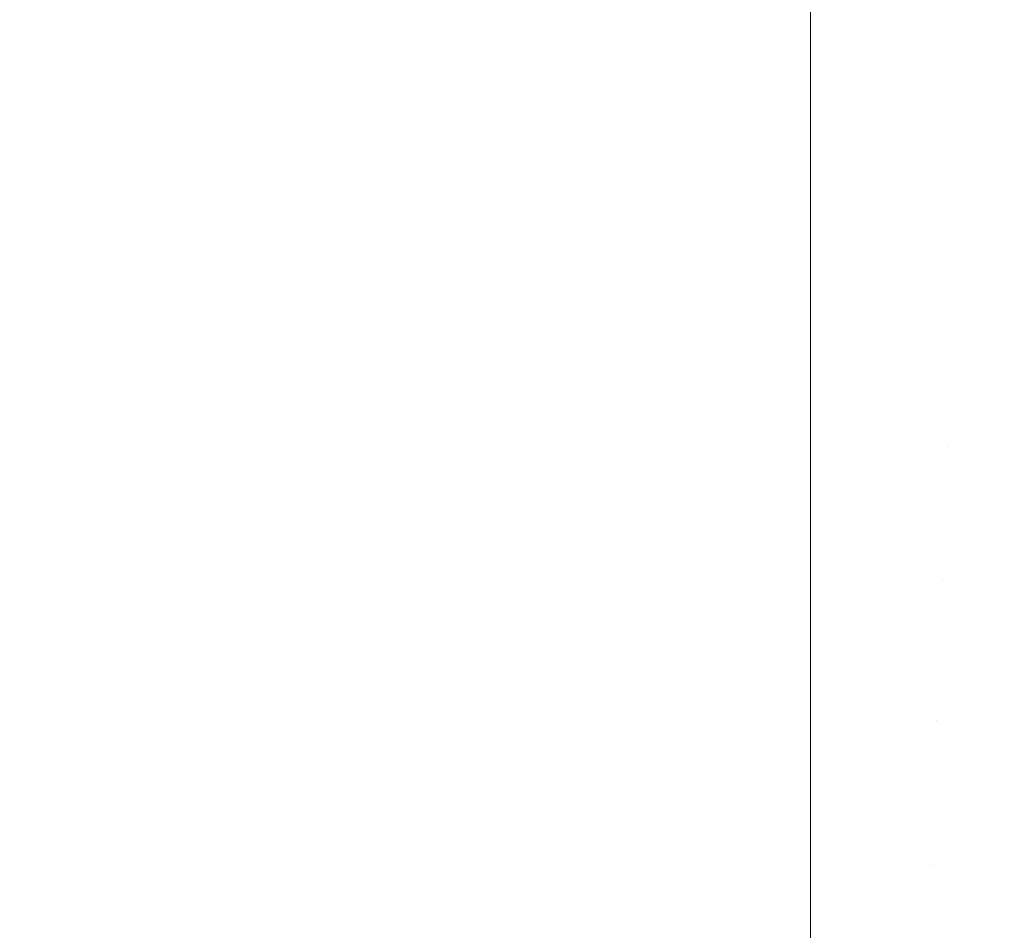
# Model space of a CAD drawing. Header units: centimetres. Extents: x -26 to 27.3, y 37.2 to 39.
# Tile 179 of 256: x -8.177 to -8.1555, y 38.9603 to 38.9802. Entities that reach past the tile are written whole.
import ezdxf

# ---------------------------------------------------------------- set-up
doc = ezdxf.new("R2010")
doc.units = ezdxf.units.CM
doc.header["$LTSCALE"] = 2.54
doc.layers.add('Lucido design-1', color=7, linetype='Continuous')

# ---------------------------------------------------------------- blocks, each defined once
blk = doc.blocks.new('Gruppo-6-1')
at = {"color": 7, "linetype": 'Continuous', "lineweight": 9}
for points, invisible_edges in [([(-25.859734, 38.981771, -349.324944), (-25.859734, 38.979443, -349.321794), (27.240266, 38.979443, -349.321794), (27.240266, 38.981771, -349.324944)], 10), ([(-25.859734, 38.981771, -373.291708), (-25.859734, 38.979443, -373.288557), (27.240266, 38.979443, -373.288557), (27.240266, 38.981771, -373.291708)], 10), ([(-8.159734, 38.981491, -350.040783), (-8.159734, 38.979438, -350.043536), (-25.859734, 38.979438, -350.043536), (-25.859734, 38.981491, -350.040783)], 10), ([(-8.159734, 38.981491, -374.007546), (-8.159734, 38.979438, -374.010299), (-25.859734, 38.979438, -374.010299), (-25.859734, 38.981491, -374.007546)], 10), ([(-8.159734, 38.979438, -350.043536), (-8.159734, 38.981491, -350.040783), (-8.15628, 38.981418, -350.040783), (-8.156384, 38.978975, -350.044062)], 14), ([(-8.159734, 38.979438, -374.010299), (-8.159734, 38.981491, -374.007546), (-8.15628, 38.981418, -374.007546), (-8.156384, 38.978975, -374.010825)], 14), ([(-8.15628, 38.981418, -350.040783), (-8.152832, 38.981198, -350.040783), (-8.15304, 38.978762, -350.044062), (-8.156384, 38.978975, -350.044062)], 15), ([(-8.15628, 38.981418, -374.007546), (-8.152832, 38.981198, -374.007546), (-8.15304, 38.978762, -374.010825), (-8.156384, 38.978975, -374.010825)], 15), ([(27.240266, 38.979272, -349.321563), (27.240266, 38.979443, -349.321794), (-25.859734, 38.979443, -349.321794), (-25.859734, 38.979272, -349.321563)], 10), ([(27.240266, 38.979272, -373.288326), (27.240266, 38.979443, -373.288557), (-25.859734, 38.979443, -373.288557), (-25.859734, 38.979272, -373.288326)], 10), ([(-25.859734, 38.979046, -350.044062), (-25.859734, 38.979438, -350.043536), (-8.159734, 38.979438, -350.043536), (-8.159734, 38.979046, -350.044062)], 10), ([(-25.859734, 38.979046, -374.010825), (-25.859734, 38.979438, -374.010299), (-8.159734, 38.979438, -374.010299), (-8.159734, 38.979046, -374.010825)], 10), ([(-8.156384, 38.978975, -350.044062), (-8.159734, 38.979046, -350.044062), (-8.159734, 38.979438, -350.043536)], 9), ([(-8.156384, 38.978975, -374.010825), (-8.159734, 38.979046, -374.010825), (-8.159734, 38.979438, -374.010299)], 9), ([(-25.859734, 38.979272, -349.321563), (-25.859734, 38.976714, -349.31839), (27.240266, 38.976714, -349.31839), (27.240266, 38.979272, -349.321563)], 10), ([(-25.859734, 38.979272, -373.288326), (-25.859734, 38.976714, -373.285153), (27.240266, 38.976714, -373.285153), (27.240266, 38.979272, -373.288326)], 10), ([(-8.159734, 38.979046, -350.044062), (-8.159734, 38.976711, -350.046941), (-25.859734, 38.976711, -350.046941), (-25.859734, 38.979046, -350.044062)], 10), ([(-8.159734, 38.979046, -374.010825), (-8.159734, 38.976711, -374.013704), (-25.859734, 38.976711, -374.013704), (-25.859734, 38.979046, -374.010825)], 10), ([(-8.159734, 38.976711, -350.046941), (-8.159734, 38.979046, -350.044062), (-8.156384, 38.978975, -350.044062), (-8.156493, 38.976403, -350.047236)], 14), ([(-8.159734, 38.976711, -374.013704), (-8.159734, 38.979046, -374.010825), (-8.156384, 38.978975, -374.010825), (-8.156493, 38.976403, -374.013999)], 14), ([(-8.156384, 38.978975, -350.044062), (-8.15304, 38.978762, -350.044062), (-8.153258, 38.976196, -350.047236), (-8.156493, 38.976403, -350.047236)], 15), ([(-8.156384, 38.978975, -374.010825), (-8.15304, 38.978762, -374.010825), (-8.153258, 38.976196, -374.013999), (-8.156493, 38.976403, -374.013999)], 15), ([(27.240266, 38.976631, -349.318286), (27.240266, 38.976714, -349.31839), (-25.859734, 38.976714, -349.31839), (-25.859734, 38.976631, -349.318286)], 10), ([(27.240266, 38.976631, -373.285049), (27.240266, 38.976714, -373.285153), (-25.859734, 38.976714, -373.285153), (-25.859734, 38.976631, -373.285049)], 10), ([(-25.859734, 38.976471, -350.047236), (-25.859734, 38.976711, -350.046941), (-8.159734, 38.976711, -350.046941), (-8.159734, 38.976471, -350.047236)], 10), ([(-25.859734, 38.976471, -374.013999), (-25.859734, 38.976711, -374.013704), (-8.159734, 38.976711, -374.013704), (-8.159734, 38.976471, -374.013999)], 10), ([(-25.859734, 38.976631, -349.318286), (-25.859734, 38.973851, -349.31512), (27.240266, 38.973851, -349.31512), (27.240266, 38.976631, -349.318286)], 10), ([(-25.859734, 38.976631, -373.285049), (-25.859734, 38.973851, -373.281883), (27.240266, 38.973851, -373.281883), (27.240266, 38.976631, -373.285049)], 10), ([(-8.156493, 38.976403, -350.047236), (-8.159734, 38.976471, -350.047236), (-8.159734, 38.976711, -350.046941)], 9), ([(-8.156493, 38.976403, -374.013999), (-8.159734, 38.976471, -374.013999), (-8.159734, 38.976711, -374.013704)], 9), ([(-8.159734, 38.976471, -350.047236), (-8.159734, 38.973838, -350.050224), (-25.859734, 38.973838, -350.050224), (-25.859734, 38.976471, -350.047236)], 10), ([(-8.159734, 38.976471, -374.013999), (-8.159734, 38.973838, -374.016987), (-25.859734, 38.973838, -374.016987), (-25.859734, 38.976471, -374.013999)], 10), ([(-8.159734, 38.973838, -350.050224), (-8.159734, 38.976471, -350.047236), (-8.156493, 38.976403, -350.047236), (-8.156607, 38.973705, -350.0503)], 14), ([(-8.159734, 38.973838, -374.016987), (-8.159734, 38.976471, -374.013999), (-8.156493, 38.976403, -374.013999), (-8.156607, 38.973705, -374.017063)], 14), ([(-8.156493, 38.976403, -350.047236), (-8.153258, 38.976196, -350.047236), (-8.153487, 38.973506, -350.0503), (-8.156607, 38.973705, -350.0503)], 15), ([(-8.156493, 38.976403, -374.013999), (-8.153258, 38.976196, -374.013999), (-8.153487, 38.973506, -374.017063), (-8.156607, 38.973705, -374.017063)], 15), ([(-25.859734, 38.973851, -349.31512), (-25.859734, 38.973839, -349.315108), (27.240266, 38.973839, -349.315108), (27.240266, 38.973851, -349.31512)], 10), ([(-25.859734, 38.973851, -373.281883), (-25.859734, 38.973839, -373.281871), (27.240266, 38.973839, -373.281871), (27.240266, 38.973851, -373.281883)], 10), ([(27.240266, 38.970937, -349.31207), (27.240266, 38.973839, -349.315108), (-25.859734, 38.973839, -349.315108), (-25.859734, 38.970937, -349.31207)], 10), ([(27.240266, 38.970937, -373.278833), (27.240266, 38.973839, -373.281871), (-25.859734, 38.973839, -373.281871), (-25.859734, 38.970937, -373.278833)], 10), ([(-25.859734, 38.973772, -350.0503), (-25.859734, 38.973838, -350.050224), (-8.159734, 38.973838, -350.050224), (-8.159734, 38.973772, -350.0503)], 10), ([(-25.859734, 38.973772, -374.017063), (-25.859734, 38.973838, -374.016987), (-8.159734, 38.973838, -374.016987), (-8.159734, 38.973772, -374.017063)], 10), ([(-25.859734, 38.970952, -350.053248), (-25.859734, 38.973772, -350.0503), (-8.159734, 38.973772, -350.0503), (-8.159734, 38.970952, -350.053248)], 10), ([(-8.159734, 38.973772, -374.017063), (-8.159734, 38.970952, -374.020011), (-25.859734, 38.970952, -374.020011), (-25.859734, 38.973772, -374.017063)], 10), ([(-8.156607, 38.973705, -350.0503), (-8.159734, 38.973772, -350.0503), (-8.159734, 38.973838, -350.050224)], 9), ([(-8.156607, 38.973705, -374.017063), (-8.159734, 38.973772, -374.017063), (-8.159734, 38.973838, -374.016987)], 9), ([(-8.159734, 38.973772, -350.0503), (-8.156607, 38.973705, -350.0503), (-8.156727, 38.970888, -350.053248), (-8.159734, 38.970952, -350.053248)], 7), ([(-8.159734, 38.973772, -374.017063), (-8.156607, 38.973705, -374.017063), (-8.156727, 38.970888, -374.020011), (-8.159734, 38.970952, -374.020011)], 7), ([(-8.156607, 38.973705, -350.0503), (-8.153487, 38.973506, -350.0503), (-8.153726, 38.970697, -350.053248), (-8.156727, 38.970888, -350.053248)], 15), ([(-8.156607, 38.973705, -374.017063), (-8.153487, 38.973506, -374.017063), (-8.153726, 38.970697, -374.020011), (-8.156727, 38.970888, -374.020011)], 15), ([(-8.159734, 38.970952, -350.053248), (-8.159734, 38.97082, -350.053375), (-25.859734, 38.97082, -350.053375), (-25.859734, 38.970952, -350.053248)], 10), ([(-8.159734, 38.970952, -374.020011), (-8.159734, 38.97082, -374.020138), (-25.859734, 38.97082, -374.020138), (-25.859734, 38.970952, -374.020011)], 10), ([(-25.859734, 38.970937, -349.31207), (-25.859734, 38.97082, -349.311958), (27.240266, 38.97082, -349.311958), (27.240266, 38.970937, -349.31207)], 10), ([(-25.859734, 38.970937, -373.278833), (-25.859734, 38.97082, -373.278721), (27.240266, 38.97082, -373.278721), (27.240266, 38.970937, -373.278833)], 10), ([(27.240266, 38.967894, -349.309144), (27.240266, 38.97082, -349.311958), (-25.859734, 38.97082, -349.311958), (-25.859734, 38.967894, -349.309144)], 10), ([(-25.859734, 38.968017, -350.056075), (-25.859734, 38.97082, -350.053375), (-8.159734, 38.97082, -350.053375), (-8.159734, 38.968017, -350.056075)], 10), ([(27.240266, 38.967894, -373.275907), (27.240266, 38.97082, -373.278721), (-25.859734, 38.97082, -373.278721), (-25.859734, 38.967894, -373.275907)], 10), ([(-25.859734, 38.968017, -374.022839), (-25.859734, 38.97082, -374.020138), (-8.159734, 38.97082, -374.020138), (-8.159734, 38.968017, -374.022839)], 10), ([(-8.159734, 38.97082, -350.053375), (-8.159734, 38.970952, -350.053248), (-8.156727, 38.970888, -350.053248)], 10), ([(-8.159734, 38.97082, -374.020138), (-8.159734, 38.970952, -374.020011), (-8.156727, 38.970888, -374.020011)], 10), ([(-8.156727, 38.970888, -350.053248), (-8.156852, 38.967956, -350.056075), (-8.159734, 38.968017, -350.056075), (-8.159734, 38.97082, -350.053375)], 11), ([(-8.156727, 38.970888, -374.020011), (-8.156852, 38.967956, -374.022839), (-8.159734, 38.968017, -374.022839), (-8.159734, 38.97082, -374.020138)], 11), ([(-8.156727, 38.970888, -350.053248), (-8.153726, 38.970697, -350.053248), (-8.153975, 38.967773, -350.056075), (-8.156852, 38.967956, -350.056075)], 15), ([(-8.156727, 38.970888, -374.020011), (-8.153726, 38.970697, -374.020011), (-8.153975, 38.967773, -374.022839), (-8.156852, 38.967956, -374.022839)], 15), ([(-8.159734, 38.968017, -350.056075), (-8.159734, 38.967665, -350.056388), (-25.859734, 38.967665, -350.056388), (-25.859734, 38.968017, -350.056075)], 10), ([(-8.159734, 38.968017, -374.022839), (-8.159734, 38.967665, -374.023151), (-25.859734, 38.967665, -374.023151), (-25.859734, 38.968017, -374.022839)], 10), ([(-8.159734, 38.967665, -350.056388), (-8.159734, 38.968017, -350.056075), (-8.156852, 38.967956, -350.056075)], 10), ([(-8.159734, 38.967665, -374.023151), (-8.159734, 38.968017, -374.022839), (-8.156852, 38.967956, -374.022839)], 10), ([(-8.156852, 38.967956, -350.056075), (-8.156981, 38.964914, -350.058779), (-8.159734, 38.964973, -350.058779), (-8.159734, 38.967665, -350.056388)], 11), ([(-8.156852, 38.967956, -374.022839), (-8.156981, 38.964914, -374.025542), (-8.159734, 38.964973, -374.025542), (-8.159734, 38.967665, -374.023151)], 11), ([(-8.156852, 38.967956, -350.056075), (-8.153975, 38.967773, -350.056075), (-8.154233, 38.964739, -350.058779), (-8.156981, 38.964914, -350.058779)], 15), ([(-8.156852, 38.967956, -374.022839), (-8.153975, 38.967773, -374.022839), (-8.154233, 38.964739, -374.025542), (-8.156981, 38.964914, -374.025542)], 15), ([(-25.859734, 38.967894, -349.309144), (-25.859734, 38.967667, -349.308943), (27.240266, 38.967667, -349.308943), (27.240266, 38.967894, -349.309144)], 10), ([(-25.859734, 38.967894, -373.275907), (-25.859734, 38.967667, -373.275706), (27.240266, 38.967667, -373.275706), (27.240266, 38.967894, -373.275907)], 10), ([(27.240266, 38.964726, -349.306345), (27.240266, 38.967667, -349.308943), (-25.859734, 38.967667, -349.308943), (-25.859734, 38.964726, -349.306345)], 10), ([(27.240266, 38.964726, -373.273108), (27.240266, 38.967667, -373.275706), (-25.859734, 38.967667, -373.275706), (-25.859734, 38.964726, -373.273108)], 10), ([(-25.859734, 38.964973, -350.058779), (-25.859734, 38.967665, -350.056388), (-8.159734, 38.967665, -350.056388), (-8.159734, 38.964973, -350.058779)], 10), ([(-25.859734, 38.964973, -374.025542), (-25.859734, 38.967665, -374.023151), (-8.159734, 38.967665, -374.023151), (-8.159734, 38.964973, -374.025542)], 10), ([(-8.159734, 38.964973, -350.058779), (-8.159734, 38.964383, -350.059261), (-25.859734, 38.964383, -350.059261), (-25.859734, 38.964973, -350.058779)], 10), ([(-8.159734, 38.964973, -374.025542), (-8.159734, 38.964383, -374.026024), (-25.859734, 38.964383, -374.026024), (-25.859734, 38.964973, -374.025542)], 10), ([(-8.159734, 38.964383, -350.059261), (-8.159734, 38.964973, -350.058779), (-8.156981, 38.964914, -350.058779)], 10), ([(-8.159734, 38.964383, -374.026024), (-8.159734, 38.964973, -374.025542), (-8.156981, 38.964914, -374.025542)], 10), ([(-25.859734, 38.964726, -349.306345), (-25.859734, 38.964386, -349.306069), (27.240266, 38.964386, -349.306069), (27.240266, 38.964726, -349.306345)], 10), ([(-25.859734, 38.964726, -373.273108), (-25.859734, 38.964386, -373.272832), (27.240266, 38.964386, -373.272832), (27.240266, 38.964726, -373.273108)], 10), ([(-8.156981, 38.964914, -350.058779), (-8.157115, 38.961768, -350.061354), (-8.159734, 38.961824, -350.061354), (-8.159734, 38.964383, -350.059261)], 11), ([(-8.156981, 38.964914, -374.025542), (-8.157115, 38.961768, -374.028117), (-8.159734, 38.961824, -374.028117), (-8.159734, 38.964383, -374.026024)], 11), ([(-8.156981, 38.964914, -350.058779), (-8.154233, 38.964739, -350.058779), (-8.1545, 38.961602, -350.061354), (-8.157115, 38.961768, -350.061354)], 15), ([(-8.156981, 38.964914, -374.025542), (-8.154233, 38.964739, -374.025542), (-8.1545, 38.961602, -374.028117), (-8.157115, 38.961768, -374.028117)], 15), ([(27.240266, 38.961457, -349.303693), (27.240266, 38.964386, -349.306069), (-25.859734, 38.964386, -349.306069), (-25.859734, 38.961457, -349.303693)], 10), ([(27.240266, 38.961457, -373.270457), (27.240266, 38.964386, -373.272832), (-25.859734, 38.964386, -373.272832), (-25.859734, 38.961457, -373.270457)], 10), ([(-25.859734, 38.961824, -350.061354), (-25.859734, 38.964383, -350.059261), (-8.159734, 38.964383, -350.059261), (-8.159734, 38.961824, -350.061354)], 10), ([(-25.859734, 38.961824, -374.028117), (-25.859734, 38.964383, -374.026024), (-8.159734, 38.964383, -374.026024), (-8.159734, 38.961824, -374.028117)], 10), ([(-8.159734, 38.961824, -350.061354), (-8.159734, 38.960978, -350.061989), (-25.859734, 38.960978, -350.061989), (-25.859734, 38.961824, -350.061354)], 10), ([(-8.159734, 38.961824, -374.028117), (-8.159734, 38.960978, -374.028752), (-25.859734, 38.960978, -374.028752), (-25.859734, 38.961824, -374.028117)], 10), ([(-8.159734, 38.960978, -350.061989), (-8.159734, 38.961824, -350.061354), (-8.157115, 38.961768, -350.061354)], 10), ([(-8.159734, 38.960978, -374.028752), (-8.159734, 38.961824, -374.028117), (-8.157115, 38.961768, -374.028117)], 10), ([(-8.157115, 38.961768, -350.061354), (-8.157254, 38.958475, -350.063831), (-8.159734, 38.958528, -350.063831), (-8.159734, 38.960978, -350.061989)], 11), ([(-8.157115, 38.961768, -374.028117), (-8.157254, 38.958475, -374.030594), (-8.159734, 38.958528, -374.030594), (-8.159734, 38.960978, -374.028752)], 11), ([(-8.157115, 38.961768, -350.061354), (-8.1545, 38.961602, -350.061354), (-8.15478, 38.958317, -350.063831), (-8.157254, 38.958475, -350.063831)], 15), ([(-8.157115, 38.961768, -374.028117), (-8.1545, 38.961602, -374.028117), (-8.15478, 38.958317, -374.030594), (-8.157254, 38.958475, -374.030594)], 15), ([(-25.859734, 38.961457, -349.303693), (-25.859734, 38.960985, -349.303335), (27.240266, 38.960985, -349.303335), (27.240266, 38.961457, -349.303693)], 10), ([(-25.859734, 38.961457, -373.270457), (-25.859734, 38.960985, -373.270098), (27.240266, 38.960985, -373.270098), (27.240266, 38.961457, -373.270457)], 10), ([(27.240266, 38.959662, -349.302331), (27.240266, 38.960985, -349.303335), (-25.859734, 38.960985, -349.303335), (-25.859734, 38.959662, -349.302331)], 10), ([(27.240266, 38.959662, -373.269094), (27.240266, 38.960985, -373.270098), (-25.859734, 38.960985, -373.270098), (-25.859734, 38.959662, -373.269094)], 10), ([(-25.859734, 38.958528, -350.063831), (-25.859734, 38.960978, -350.061989), (-8.159734, 38.960978, -350.061989), (-8.159734, 38.958528, -350.063831)], 10), ([(-25.859734, 38.958528, -374.030594), (-25.859734, 38.960978, -374.028752), (-8.159734, 38.960978, -374.028752), (-8.159734, 38.958528, -374.030594)], 10)]:
    blk.add_3dface(points, dxfattribs=dict(at, invisible_edges=invisible_edges))

msp = doc.modelspace()

# ---------------------------------------------------------------- block references
at = {"layer": 'Lucido design-1', "color": 7}
msp.add_blockref('Gruppo-6-1', (0, 0), dxfattribs=at)

doc.saveas('drawing.dxf')
